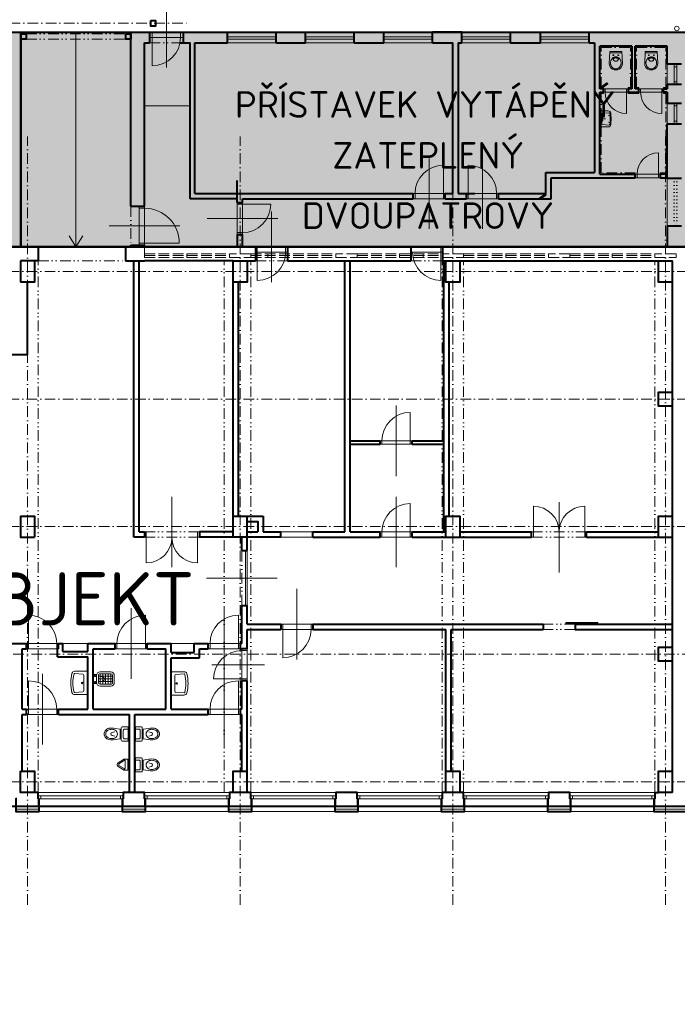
# Model space of a CAD drawing. Header units: metres. Extents: x -115250 to 1551995, y -140807 to 374743.
# Tile 146 of 205: x 91057 to 109612, y 288335 to 316128. Entities that reach past the tile are written whole.
import ezdxf

# ---------------------------------------------------------------- set-up
doc = ezdxf.new("R2010")
doc.units = ezdxf.units.M
doc.header["$LTSCALE"] = 100
for name, pattern in [('0101aČÁRKOVANÁ', [4, 3, -1]), ('0102aČERCHOVANÁ', [5.1, 3, -1, 0.1, -1]), ('0103aDVOJČERCHOVANÁ', [6.2, 3, -1, 0.1, -1, 0.1, -1]), ('DOT', [1, 0, -1, 0])]:
    doc.linetypes.add(name, pattern=pattern)
for name, color, linetype, lineweight in [('010-izolace EPS', 12, '0109IZOLACEEPS', 9), ('010-okno', 10, 'Continuous', 15), ('010-popis', 16, 'Continuous', 9), ('010-tenka', 10, 'Continuous', 15), ('010-tlusta', 10, 'Continuous', 40), ('910-dvere', 7, 'Continuous', 15), ('910-obklad', 4, '0102aČERCHOVANÁ', 15), ('910-okno', 7, 'Continuous', 15), ('910-okno nad rovinou řezu', 7, '0101aČÁRKOVANÁ', 15), ('910-osa', 8, '0102aČERCHOVANÁ', 9), ('910-popis', 3, 'Continuous', 9), ('910-tenka', 4, 'Continuous', 15), ('910-tenka nad', 4, '0103aDVOJČERCHOVANÁ', 15), ('910-tlusta', 6, 'Continuous', 40), ('910-zarizovak', 8, 'Continuous', 15), ('bourani', 7, 'Continuous', 9)]:
    doc.layers.add(name, color=color, linetype=linetype, lineweight=lineweight)
doc.layers.add('900-plocha', color=20, linetype='Continuous', lineweight=40, plot=False)
doc.styles.get("Standard").update_dxf_attribs({"font": 'isocpeur.ttf'})
doc.linetypes.add('0109IZOLACEEPS', pattern='A,1e-05,[2,atsunami.shx,S=0.4871,R=0,X=0,Y=0],-0.9742,[2,atsunami.shx,S=0.4871,R=180,X=0,Y=0],-1e-05', length=0.97422)

msp = doc.modelspace()

# ---------------------------------------------------------------- hatches: boundary and pattern name
at = {"layer": '010-popis', "transparency": 33554534}
h = msp.add_hatch(color=20, dxfattribs=at)
h.dxf.hatch_style = 1
h.paths.add_polyline_path([(32976.7, 315778), (42046.7, 315778), (42046.7, 293918), (32976.7, 293918)])
edge = h.paths.add_edge_path()
edge.add_line((91086.7, 315778), (111276.5, 315778))
edge.add_arc((111767.7, 310773.3), 5028.7, 44.06479, 95.60537, ccw=False)
edge.add_arc((110817.4, 310208.7), 6109.6, 0.55611, 41.67088, ccw=False)
edge.add_line((116926.7, 310268), (116926.7, 298418))
edge.add_line((116926.7, 298418), (110026.7, 298418))
edge.add_line((110026.7, 298418), (110026.7, 309718))
edge.add_line((110026.7, 309718), (91086.7, 309718))
edge.add_line((91086.7, 309718), (91086.7, 315778))
h = msp.add_hatch(color=150, dxfattribs=at)
h.dxf.hatch_style = 1
h.paths.add_polyline_path([(42046.7, 315778), (91086.7, 315778), (91086.7, 309718), (42046.7, 309718)])
h.paths.add_polyline_path([(51446.7, 293918), (63846.7, 293918), (63846.7, 288335.2), (51446.7, 288335.2)])
h.paths.add_polyline_path([(69746.7, 293918), (82846.7, 293918), (82846.7, 288335.2), (69746.7, 288335.2)])

# ---------------------------------------------------------------- linework, layer by layer
at = {"layer": '010-izolace EPS', "ltscale": 1.4}
for p, q in [((90946.7, 293848), (91606.7, 293848)), ((93946.7, 293848), (94606.7, 293848)), ((96946.7, 293848), (97606.7, 293848)), ((99946.7, 293848), (100606.7, 293848)), ((102946.7, 293848), (103606.7, 293848)), ((105946.7, 293848), (106606.7, 293848)), ((108946.7, 293848), (110016.7, 293848))]:
    msp.add_line(p, q, dxfattribs=at)
at = {"layer": '010-okno'}
for p, q in [((91576.7, 294218), (93976.7, 294218)), ((91576.7, 294138), (93976.7, 294138)), ((91656.7, 294218), (91656.7, 294138)), ((93896.7, 294218), (93896.7, 294138)), ((94576.7, 294218), (96976.7, 294218)), ((94576.7, 294138), (96976.7, 294138)), ((94656.7, 294218), (94656.7, 294138)), ((96896.7, 294218), (96896.7, 294138)), ((97576.7, 294218), (99976.7, 294218)), ((97576.7, 294138), (99976.7, 294138)), ((97656.7, 294218), (97656.7, 294138)), ((99896.7, 294218), (99896.7, 294138)), ((100576.7, 294218), (102976.7, 294218)), ((100576.7, 294138), (102976.7, 294138)), ((100656.7, 294218), (100656.7, 294138)), ((102896.7, 294218), (102896.7, 294138)), ((103576.7, 294218), (105976.7, 294218)), ((103576.7, 294138), (105976.7, 294138)), ((103656.7, 294218), (103656.7, 294138)), ((105896.7, 294218), (105896.7, 294138)), ((106576.7, 294218), (108976.7, 294218)), ((106576.7, 294138), (108976.7, 294138)), ((106656.7, 294218), (106656.7, 294138)), ((108896.7, 294218), (108896.7, 294138))]:
    msp.add_line(p, q, dxfattribs=at)
at = {"layer": '010-tenka'}
for p, q in [((91606.7, 293778), (93946.7, 293778)), ((94606.7, 293778), (96946.7, 293778)), ((97606.7, 293778), (99946.7, 293778)), ((100606.7, 293778), (102946.7, 293778)), ((103606.7, 293778), (105946.7, 293778)), ((106606.7, 293778), (108946.7, 293778))]:
    msp.add_line(p, q, dxfattribs=at)
at = {"layer": '010-tlusta'}
for points in [[(108976.7, 294138), (108946.7, 294138), (108946.7, 293918), (108946.7, 293778), (109863.5, 293778), (109876.7, 293778), (110016.7, 293778), (110016.7, 298418)], [(90976.7, 294138), (90946.7, 294138), (90946.7, 293918), (90946.7, 293778), (91576.7, 293778), (91606.7, 293778), (91606.7, 294138), (91576.7, 294138)], [(93976.7, 294138), (93946.7, 294138), (93946.7, 293918), (93946.7, 293778), (94576.7, 293778), (94606.7, 293778), (94606.7, 294138), (94576.7, 294138)], [(96976.7, 294138), (96946.7, 294138), (96946.7, 293918), (96946.7, 293778), (97576.7, 293778), (97606.7, 293778), (97606.7, 294138), (97576.7, 294138)], [(99976.7, 294138), (99946.7, 294138), (99946.7, 293918), (99946.7, 293778), (100576.7, 293778), (100606.7, 293778), (100606.7, 294138), (100576.7, 294138)], [(102976.7, 294138), (102946.7, 294138), (102946.7, 293918), (102946.7, 293778), (103576.7, 293778), (103606.7, 293778), (103606.7, 294138), (103576.7, 294138)], [(105976.7, 294138), (105946.7, 294138), (105946.7, 293918), (105946.7, 293778), (106576.7, 293778), (106606.7, 293778), (106606.7, 294138), (106576.7, 294138)]]:
    msp.add_lwpolyline(points, dxfattribs=at)
at = {"layer": '900-plocha'}
for points in [[(42046.7, 315778), (91086.7, 315778), (91086.7, 309718), (42046.7, 309718), (42046.7, 315778)], [(42046.7, 309718), (110026.7, 309718), (110026.7, 298418), (109876.7, 298418), (109876.7, 293918), (42046.7, 293918), (42046.7, 309718), (42046.7, 309718)]]:
    msp.add_lwpolyline(points, dxfattribs=at)
msp.add_lwpolyline([(91086.7, 315778), (111276.5, 315778, -0.2287577), (115381.1, 314270.6, -0.1813466), (116926.7, 310268), (116926.7, 298418), (110026.7, 298418), (110026.7, 309718), (91086.7, 309718), (91086.7, 315778)], format="xyb", dxfattribs=at)
at = {"layer": '910-dvere'}
for p, q in [((95195.7, 314782.3), (95195.7, 316773.7)), ((94720.7, 315778), (95670.7, 315778)), ((94795.7, 315778), (94795.7, 314828)), ((95595.7, 315778), (95595.7, 315628)), ((94720.7, 315628), (95670.7, 315628)), ((102612.7, 310222.3), (102612.7, 312213.7)), ((104112.7, 310222.3), (104112.7, 312213.7)), ((103012.7, 311068), (103012.7, 312018)), ((103712.7, 311068), (103712.7, 312018)), ((103712.7, 311068), (103712.7, 312018)), ((102162.7, 311218), (103062.7, 311218)), ((102162.7, 311068), (103062.7, 311068)), ((102212.7, 311068), (102212.7, 311218)), ((103662.7, 311218), (104562.7, 311218)), ((103662.7, 311068), (104562.7, 311068)), ((104512.7, 311068), (104512.7, 311218)), ((94426.7, 310860), (94426.7, 309768)), ((94426.7, 310805.1), (94576.7, 310805.1)), ((94576.7, 310860), (94576.7, 309768)), ((97190.7, 310968), (97190.7, 310068)), ((97190.7, 310918), (98140.7, 310918)), ((97340.7, 310968), (97340.7, 310068)), ((96345, 310518), (98336.4, 310518)), ((98160.7, 308722.3), (98160.7, 310713.7)), ((93581, 310313.1), (95572.4, 310313.1)), ((97190.7, 310118), (97340.7, 310118)), ((94426.7, 309821.1), (95560.7, 309821.1)), ((97710.7, 309718), (98610.7, 309718)), ((97760.7, 309718), (97760.7, 308768)), ((98560.7, 309718), (98560.7, 309568)), ((102090.6, 309718), (102990.6, 309718)), ((102940.6, 309718), (102940.6, 309568)), ((102940.6, 309718), (102940.6, 308768)), ((102940.6, 309718), (102940.6, 308768)), ((97710.7, 309568), (98610.7, 309568)), ((102090.6, 309568), (102990.6, 309568)), ((101676.7, 303247.3), (101676.7, 305238.7)), ((102076.7, 304143), (102076.7, 305043)), ((101226.7, 304243), (102126.7, 304243)), ((101226.7, 304143), (102126.7, 304143)), ((101276.7, 304143), (101276.7, 304243)), ((95351.7, 302663.7), (95351.7, 300672.3)), ((101676.7, 300672.3), (101676.7, 302663.7)), ((102076.7, 301518), (102076.7, 302468)), ((105551.7, 301518), (105551.7, 302393)), ((106276.7, 300522.3), (106276.7, 302513.7)), ((107001.7, 301518), (107001.7, 302393)), ((94626.7, 301668), (94626.7, 300793)), ((96076.7, 301668), (96076.7, 300793)), ((101226.7, 301668), (102126.7, 301668)), ((101276.7, 301518), (101276.7, 301668)), ((101226.7, 301518), (102126.7, 301518)), ((97426.7, 299593), (97426.7, 301143)), ((97476.7, 299593), (97476.7, 301143)), ((96331, 300368), (98322.4, 300368)), ((98876.7, 298072.3), (98876.7, 300063.7)), ((94201.7, 297522.3), (94201.7, 299513.7)), ((96826.7, 295672.3), (96826.7, 299513.7)), ((91301.7, 298368), (91301.7, 299318)), ((94601.7, 298368), (94601.7, 299318)), ((97226.7, 298368), (97226.7, 299318)), ((98426.7, 299068), (99326.7, 299068)), ((98476.7, 299068), (98476.7, 298118)), ((99276.7, 299068), (99276.7, 298918)), ((98426.7, 298918), (99326.7, 298918)), ((91251.7, 298518), (92151.7, 298518)), ((92101.7, 298368), (92101.7, 298518)), ((93751.7, 298518), (94651.7, 298518)), ((93801.7, 298368), (93801.7, 298518)), ((97276.7, 298518), (96376.7, 298518)), ((96426.7, 298368), (96426.7, 298518)), ((91251.7, 298368), (92151.7, 298368)), ((93751.7, 298368), (94651.7, 298368)), ((97276.7, 298368), (96376.7, 298368)), ((97326.7, 297468), (97326.7, 298368)), ((97476.7, 298318), (97326.7, 298318)), ((97476.7, 297468), (97476.7, 298368)), ((91701.7, 295672.3), (91701.7, 297663.7)), ((96481, 297918), (97961.7, 297918)), ((91301.7, 296518), (91301.7, 297468)), ((97476.7, 297518), (96526.7, 297518)), ((97226.7, 296518), (97226.7, 297468)), ((91251.7, 296668), (92151.7, 296668)), ((92101.7, 296518), (92101.7, 296668)), ((96376.7, 296668), (97276.7, 296668)), ((96426.7, 296518), (96426.7, 296668)), ((91251.7, 296518), (92151.7, 296518)), ((96376.7, 296518), (97276.7, 296518))]:
    msp.add_line(p, q, dxfattribs=at)
at = {"layer": '910-dvere', "color": 0, "linetype": 'Continuous'}
for p, q in [((109326.7, 314298), (109326.7, 314868)), ((109521.7, 314868), (109521.7, 314298)), ((109596.7, 314793), (109521.7, 314793)), ((109596.7, 314298), (109596.7, 314868)), ((109521.7, 314373), (109596.7, 314373)), ((108176.7, 314178), (107576.7, 314178)), ((107576.7, 314078), (108176.7, 314078)), ((108176.7, 314078), (108176.7, 313478)), ((108176.7, 314078), (108176.7, 313478)), ((109176.7, 314178), (108576.7, 314178)), ((108576.7, 314078), (109176.7, 314078)), ((109176.7, 314078), (109176.7, 313478)), ((109176.7, 314078), (109176.7, 313478)), ((109326.7, 313768), (109326.7, 313188)), ((109521.7, 313768), (109521.7, 313188)), ((109596.7, 313693), (109521.7, 313693)), ((109596.7, 313768), (109596.7, 313188)), ((109521.7, 313263), (109596.7, 313263)), ((109076.8, 311768), (109076.8, 312368)), ((109076.7, 311768), (108476.7, 311767.7)), ((108476.7, 311668), (109076.7, 311668)), ((109326.7, 310298), (109326.7, 311648))]:
    msp.add_line(p, q, dxfattribs=at)
at = {"layer": '910-dvere'}
msp.add_lwpolyline([(106469.5, 299116.8), (107369.5, 299116.8), (107369.5, 299082.5), (106469.5, 299082.5)], close=True, dxfattribs=at)
for centre, radius, start, end in [((94795.7, 315628), 800, 270, 0), ((103012.7, 311218), 800, 90, 180), ((103712.7, 311218), 800, 0, 90), ((94576.7, 309821.1), 984, 0, 90), ((97340.7, 310918), 800, 270, 0), ((97760.7, 309568), 800, 270, 0), ((102940.6, 309568), 800, 180, 270), ((102076.7, 304243), 800, 90, 180), ((102076.7, 301668), 800, 90, 180), ((105551.7, 301668), 725, 0, 90), ((107001.7, 301668), 725, 90, 180), ((94626.7, 301518), 725, 270, 0), ((96076.7, 301518), 725, 180, 270), ((91301.7, 298518), 800, 0, 90), ((94601.7, 298518), 800, 90, 180), ((97226.7, 298518), 800, 90, 180), ((98476.7, 298918), 800, 270, 0), ((97326.7, 297518), 800, 90, 180), ((91301.7, 296668), 800, 0, 90), ((97226.7, 296668), 800, 90, 180)]:
    msp.add_arc(centre, radius, start, end, dxfattribs=at)
at = {"layer": '910-dvere', "color": 0, "linetype": 'Continuous'}
for centre, start, end in [((108176.7, 314078), 180, 270), ((109176.7, 314078), 180, 270), ((109076.8, 311768), 90, 179.97157)]:
    msp.add_arc(centre, 600, start, end, dxfattribs=at)
at = {"layer": '910-obklad'}
for p, q in [((107461.7, 315343), (108291.7, 315343)), ((107461.7, 314213), (107461.7, 315343)), ((108291.7, 314213), (108291.7, 315343)), ((108461.7, 315343), (109291.7, 315343)), ((108461.7, 314213), (108461.7, 315343)), ((109291.7, 314213), (109291.7, 315343)), ((107526.7, 314213), (107461.7, 314213)), ((107526.7, 314178), (107526.7, 314213)), ((107526.7, 314078), (107526.7, 314043)), ((108226.7, 314178), (108226.7, 314213)), ((108291.7, 314213), (108226.7, 314213)), ((108226.7, 314078), (108226.7, 314043)), ((108526.7, 314213), (108461.7, 314213)), ((108526.7, 314178), (108526.7, 314213)), ((108526.7, 314078), (108526.7, 314043)), ((109226.7, 314213), (109291.7, 314213)), ((109226.7, 314178), (109226.7, 314213)), ((109226.7, 314213), (109291.7, 314213)), ((109226.7, 314178), (109226.7, 314213)), ((109226.7, 314078), (109226.7, 314043)), ((109226.7, 314078), (109226.7, 314043)), ((107461.7, 311803), (107461.7, 314043)), ((107526.7, 314043), (107461.7, 314043)), ((108526.7, 314043), (108226.7, 314043)), ((109226.7, 314043), (109291.7, 314043)), ((109226.7, 314043), (109291.7, 314043)), ((109291.7, 314043), (109291.7, 311803)), ((108426.7, 311803), (107461.7, 311803)), ((108426.7, 311768), (108426.7, 311803)), ((109126.7, 311768), (109126.7, 311803)), ((109126.7, 311768), (109126.7, 311803)), ((109126.7, 311803), (109291.7, 311803)), ((109126.7, 311803), (109291.7, 311803))]:
    msp.add_line(p, q, dxfattribs=at)
at = {"layer": '910-okno'}
for p, q in [((96919.6, 315648), (96919.8, 315648)), ((98293.6, 315648), (96919.6, 315648)), ((96919.6, 315578), (96919.8, 315578)), ((98293.6, 315578), (96919.8, 315578)), ((99123.6, 315648), (100497.6, 315648)), ((99123.6, 315578), (100497.6, 315578)), ((101327.6, 315648), (102701.6, 315648)), ((101327.6, 315578), (102701.6, 315578)), ((103531.6, 315648), (104905.6, 315648)), ((103531.6, 315578), (104905.6, 315578)), ((105755.6, 315648), (107129.6, 315648)), ((105755.6, 315578), (107129.6, 315578)), ((95776.7, 309518), (95776.7, 309418)), ((101776.7, 309518), (101776.7, 309418)), ((102440.6, 309518), (102440.6, 309418)), ((107776.7, 309518), (107776.7, 309418))]:
    msp.add_line(p, q, dxfattribs=at)
at = {"layer": '910-okno nad rovinou řezu'}
for p, q in [((94576.7, 309718), (94576.7, 309318)), ((94576.7, 309518), (96976.7, 309518)), ((94576.7, 309468), (96976.7, 309468)), ((94576.7, 309418), (96976.7, 309418)), ((97576.7, 309518), (99976.7, 309518)), ((97576.7, 309468), (99976.7, 309468)), ((97576.7, 309418), (99976.7, 309418)), ((98060.7, 309518), (98060.7, 309418)), ((100576.7, 309518), (102976.7, 309518)), ((100576.7, 309468), (102976.7, 309468)), ((100576.7, 309418), (102976.7, 309418)), ((103576.7, 309518), (105976.7, 309518)), ((103576.7, 309468), (105976.7, 309468)), ((103576.7, 309418), (105976.7, 309418)), ((104776.7, 309518), (104776.7, 309418)), ((106576.7, 309518), (108976.7, 309518)), ((106576.7, 309468), (108976.7, 309468)), ((106576.7, 309418), (108976.7, 309418))]:
    msp.add_line(p, q, dxfattribs=at)
for points in [[(96976.7, 309418), (97576.7, 309418), (97576.7, 309518), (96976.7, 309518)], [(99976.7, 309418), (100576.7, 309418), (100576.7, 309518), (99976.7, 309518)], [(102976.7, 309418), (103576.7, 309418), (103576.7, 309518), (102976.7, 309518)], [(105976.7, 309418), (106576.7, 309418), (106576.7, 309518), (105976.7, 309518)], [(108976.7, 309418), (109576.7, 309418), (109576.7, 309518), (108976.7, 309518)]]:
    msp.add_lwpolyline(points, close=True, dxfattribs=at)
at = {"layer": '910-osa'}
for p, q in [((84141.2, 316028), (95845.9, 316028)), ((91276.7, 291146.2), (91276.7, 312827.3)), ((97276.7, 291146.2), (97276.7, 312827.3)), ((103276.7, 291146.2), (103276.7, 312827.3)), ((109276.7, 291146.2), (109276.7, 312827.3)), ((103012.7, 311068), (103012.7, 311218)), ((40251.2, 309018), (114311.8, 309018)), ((40251.2, 305418), (114311.8, 305418)), ((40251.2, 301818), (114311.8, 301818)), ((90876.7, 298218), (114461.8, 298218)), ((40251.2, 294618), (114311.8, 294618))]:
    msp.add_line(p, q, dxfattribs=at)
at = {"layer": '910-tenka'}
for p, q in [((92641.7, 315778), (92641.7, 309718)), ((96919.6, 315778), (96919.8, 315778)), ((96919.6, 315778), (98293.6, 315778)), ((99123.6, 315778), (100497.6, 315778)), ((101327.6, 315778), (102701.6, 315778)), ((103531.6, 315778), (104905.6, 315778)), ((105755.6, 315778), (107129.6, 315778)), ((96919.6, 315478), (96919.8, 315478)), ((98293.6, 315478), (96919.6, 315478)), ((99123.6, 315478), (100497.6, 315478)), ((101327.6, 315478), (102701.6, 315478)), ((103531.6, 315478), (104905.6, 315478)), ((105755.6, 315478), (107129.6, 315478)), ((107526.7, 314178), (107576.7, 314178)), ((107576.7, 314078), (107526.7, 314078)), ((107576.7, 314178), (107576.7, 314078)), ((108176.7, 314078), (108176.7, 314178)), ((108176.7, 314178), (108226.7, 314178)), ((108226.7, 314078), (108176.7, 314078)), ((108526.7, 314178), (108576.7, 314178)), ((108576.7, 314078), (108526.7, 314078)), ((108576.7, 314178), (108576.7, 314078)), ((109176.7, 314078), (109176.7, 314178)), ((109176.7, 314178), (109226.7, 314178)), ((109176.7, 314078), (109176.7, 314178)), ((109176.7, 314178), (109226.7, 314178)), ((109226.7, 314078), (109176.7, 314078)), ((109226.7, 314078), (109176.7, 314078)), ((109226.7, 314078), (109226.7, 314178)), ((94576.7, 313698), (95870.7, 313698)), ((108426.7, 311768), (108476.7, 311768)), ((108476.7, 311668), (108426.7, 311668)), ((108476.7, 311768), (108476.7, 311668)), ((109076.7, 311668), (109076.7, 311768)), ((109076.7, 311768), (109126.7, 311768)), ((109126.7, 311668), (109076.7, 311668)), ((109326.7, 311768), (109126.7, 311768)), ((109126.7, 311768), (109126.7, 311668)), ((92641.7, 309718), (92448.8, 310026.1)), ((92641.7, 309718), (92834.6, 310026.1)), ((98426.7, 301668), (99326.7, 301668)), ((98426.7, 301518), (99326.7, 301518)), ((92276.7, 298518), (92976.7, 298518)), ((95326.7, 298518), (95976.7, 298518)), ((91126.7, 294318), (109276.7, 294318)), ((91576.7, 293918), (91576.7, 294138)), ((93976.7, 294138), (93976.7, 293918)), ((94576.7, 293918), (94576.7, 294138)), ((96976.7, 294138), (96976.7, 293918)), ((97576.7, 293918), (97576.7, 294138)), ((99976.7, 294138), (99976.7, 293918)), ((100576.7, 293918), (100576.7, 294138)), ((102976.7, 294138), (102976.7, 293918)), ((103576.7, 293918), (103576.7, 294138)), ((105976.7, 294138), (105976.7, 293918)), ((106576.7, 293918), (106576.7, 294138)), ((108976.7, 294138), (108976.7, 293918)), ((90976.7, 293918), (91576.7, 293918)), ((93976.7, 293918), (94576.7, 293918)), ((96976.7, 293918), (97576.7, 293918)), ((99976.7, 293918), (100576.7, 293918)), ((102976.7, 293918), (103576.7, 293918)), ((105976.7, 293918), (106576.7, 293918)), ((108976.7, 293918), (109876.7, 293918))]:
    msp.add_line(p, q, dxfattribs=at)
msp.add_circle((109597.5, 315880.7), 62.5, dxfattribs=at)
at = {"layer": '910-tenka nad', "linetype": '0103aDVOJČERCHOVANÁ'}
for p, q in [((91086.7, 315778), (94196.7, 315778)), ((91236.7, 315728), (94046.7, 315728)), ((91236.7, 315578), (94046.7, 315578)), ((94720.7, 315478), (95670.7, 315478)), ((94196.7, 310860), (94196.7, 309768)), ((91576.7, 309718), (94040.7, 309718)), ((91576.7, 294318), (91576.7, 309318)), ((91576.7, 309318), (94040.7, 309318)), ((96826.7, 294318), (96826.7, 309318)), ((97576.7, 294318), (97576.7, 309318)), ((97710.7, 309318), (98610.7, 309318)), ((102090.6, 309318), (102990.6, 309318)), ((102976.7, 294318), (102976.7, 309318)), ((103576.7, 294318), (103576.7, 309318)), ((108976.7, 294318), (108976.7, 309318)), ((94576.7, 301668), (96126.7, 301668)), ((107051.7, 301668), (105501.7, 301668)), ((94576.7, 301518), (96126.7, 301518)), ((107051.7, 301518), (105501.7, 301518)), ((97326.7, 299593), (97326.7, 301143)), ((106726.7, 299068), (105826.7, 299068)), ((106726.7, 298918), (105826.7, 298918))]:
    msp.add_line(p, q, dxfattribs=at)
at = {"layer": '910-tlusta'}
for p, q in [((84907.1, 315778), (91086.7, 315778)), ((91086.7, 309718), (91086.7, 315778)), ((94196.7, 315778), (94720.7, 315778)), ((94196.7, 310860), (94196.7, 315778)), ((94720.7, 315778), (94720.7, 315478)), ((95585.6, 315778), (96919.8, 315778)), ((95670.7, 315778), (95670.7, 315628)), ((96919.8, 315478), (96919.8, 315778)), ((98293.6, 315778), (99123.6, 315778)), ((98293.6, 315478), (98293.6, 315778)), ((98293.6, 315478), (98293.6, 315778)), ((99123.6, 315478), (99123.6, 315778)), ((100497.6, 315778), (101327.6, 315778)), ((100497.6, 315478), (100497.6, 315778)), ((101327.6, 315478), (101327.6, 315778)), ((102184, 315778), (102701.6, 315778)), ((102701.6, 315478), (102701.6, 315778)), ((103531.6, 315778), (102701.6, 315778)), ((103531.6, 315478), (103531.6, 315778)), ((104905.6, 315778), (105755.6, 315778)), ((104905.6, 315478), (104905.6, 315778)), ((105755.6, 315478), (105755.6, 315778)), ((107129.6, 315778), (109776.7, 315778)), ((107129.6, 315478), (107129.6, 315778)), ((94576.7, 315478), (94720.7, 315478)), ((94576.7, 310860), (94576.7, 315478)), ((95585.6, 315478), (95870.7, 315478)), ((95670.7, 315628), (95670.7, 315478)), ((95870.7, 311068), (95870.7, 315478)), ((96001.6, 315478), (96919.8, 315478)), ((96001.6, 311218), (96001.6, 315478)), ((98293.6, 315478), (99123.6, 315478)), ((100497.6, 315478), (101327.6, 315478)), ((102701.6, 315478), (103281.6, 315478)), ((103281.6, 311218), (103281.6, 315478)), ((103431.6, 315478), (103531.6, 315478)), ((103431.6, 315478), (103431.6, 311218)), ((104905.6, 315478), (105755.6, 315478)), ((107129.6, 315478), (107276.7, 315478)), ((107276.7, 315478), (107276.7, 311818)), ((108326.7, 315378), (107426.7, 315378)), ((107426.7, 314178), (107426.7, 315378)), ((108326.7, 315378), (108326.7, 314178)), ((109326.7, 315378), (108426.7, 315378)), ((108426.7, 314178), (108426.7, 315378)), ((109326.7, 314868), (109326.7, 315378)), ((109726.7, 314868), (109326.7, 314868)), ((107526.7, 314178), (107426.7, 314178)), ((107426.7, 311768), (107426.7, 314078)), ((107426.7, 314078), (107526.7, 314078)), ((107526.7, 314078), (107526.7, 314178)), ((108326.7, 314178), (108226.7, 314178)), ((108226.7, 314178), (108226.7, 314078)), ((108226.7, 314078), (108526.7, 314078)), ((108526.7, 314178), (108426.7, 314178)), ((108526.7, 314078), (108526.7, 314178)), ((109226.7, 314178), (109326.7, 314178)), ((109226.7, 314078), (109226.7, 314178)), ((109226.7, 314178), (109326.7, 314178)), ((109326.7, 314078), (109226.7, 314078)), ((109326.7, 314078), (109226.7, 314078)), ((109326.7, 314298), (109326.7, 314178)), ((109326.7, 314298), (109326.7, 314178)), ((109726.7, 314298), (109326.7, 314298)), ((109326.7, 314078), (109326.7, 313768)), ((109326.7, 313768), (109726.7, 313768)), ((109326.7, 312578), (109326.7, 313188)), ((109326.7, 313188), (109726.7, 313188)), ((109326.7, 311648), (109326.7, 312578)), ((97190.7, 310968), (97190.7, 311587.9)), ((105904.7, 311218), (105904.7, 311818)), ((105904.7, 311818), (107276.7, 311818)), ((106054.7, 311068), (106054.7, 311668)), ((106054.7, 311668), (107426.7, 311668)), ((107276.7, 311668), (108426.7, 311668)), ((107426.7, 311768), (108426.7, 311768)), ((108426.7, 311668), (108426.7, 311768)), ((109326.7, 311768), (109126.7, 311768)), ((109126.7, 311768), (109126.7, 311668)), ((109126.7, 311668), (109326.7, 311668)), ((109126.7, 311668), (109326.7, 311668)), ((109726.7, 311648), (109326.7, 311648)), ((97190.7, 311068), (95870.7, 311068)), ((96001.6, 311218), (102162.7, 311218)), ((97340.7, 310968), (97340.7, 311068)), ((97340.7, 311068), (102162.7, 311068)), ((102162.7, 311068), (102162.7, 311218)), ((103062.7, 311218), (103281.6, 311218)), ((103062.7, 311068), (103062.7, 311218)), ((103062.7, 311068), (103662.7, 311068)), ((103431.6, 311218), (103896.7, 311218)), ((103662.7, 311068), (103662.7, 311218)), ((104562.7, 311218), (105904.7, 311218)), ((104562.7, 311068), (104562.7, 311218)), ((104562.7, 311068), (106054.7, 311068)), ((94196.7, 310860), (94576.7, 310860)), ((97190.7, 310968), (97340.7, 310968)), ((109726.7, 310298), (109326.7, 310298)), ((109326.7, 310298), (109326.7, 309718)), ((97190.7, 310068), (97340.7, 310068)), ((97190.7, 310068), (97190.7, 309718)), ((97340.7, 309718), (97340.7, 310068)), ((91576.7, 309718), (91036.7, 309718)), ((91576.7, 309718), (91576.7, 309318)), ((94040.7, 309718), (94040.7, 309318)), ((94196.7, 309718), (94040.7, 309718)), ((94196.7, 309718), (94196.7, 309768)), ((94196.7, 309768), (94576.7, 309768)), ((94576.7, 309718), (94576.7, 309768)), ((97190.7, 309718), (94576.7, 309718)), ((97710.7, 309718), (97340.7, 309718)), ((97710.7, 309718), (97710.7, 309568)), ((102090.6, 309718), (98610.7, 309718)), ((98610.7, 309718), (98610.7, 309568)), ((102090.6, 309718), (102090.6, 309568)), ((108976.7, 309718), (102990.6, 309718)), ((102990.6, 309718), (102990.6, 309568)), ((108976.7, 309718), (109326.7, 309718)), ((97710.7, 309568), (97710.7, 309318)), ((98610.7, 309568), (98610.7, 309318)), ((102090.6, 309568), (102090.6, 309318)), ((102990.6, 309568), (102990.6, 309318)), ((91576.7, 309318), (91076.7, 309318)), ((94040.7, 309318), (94576.7, 309318)), ((94276.7, 301518), (94276.7, 309318)), ((94426.7, 301668), (94426.7, 309318)), ((97076.7, 309318), (94576.7, 309318)), ((97476.7, 309318), (97710.7, 309318)), ((98610.7, 309318), (102090.6, 309318)), ((100226.7, 301668), (100226.7, 309318)), ((100376.7, 301668), (100376.7, 309318)), ((102990.6, 309318), (109276.7, 309318)), ((103022.7, 301668), (103022.7, 309318)), ((108976.7, 309318), (109476.7, 309318)), ((109476.7, 294318), (109476.7, 309318)), ((91276.7, 306668), (91276.7, 308718)), ((97226.7, 302118), (97226.7, 308718)), ((103172.7, 302118), (103172.7, 308718)), ((91276.7, 306668), (90826.7, 306668)), ((100376.7, 304243), (101226.7, 304243)), ((100376.7, 304143), (101226.7, 304143)), ((101226.7, 304143), (101226.7, 304243)), ((102126.7, 304243), (103022.7, 304243)), ((102126.7, 304143), (102126.7, 304243)), ((102126.7, 304143), (103022.7, 304143)), ((97476.7, 301143), (97476.7, 302118)), ((94426.7, 301668), (94576.7, 301668)), ((94576.7, 301668), (94576.7, 301518)), ((97076.7, 301668), (96126.7, 301668)), ((96126.7, 301668), (96126.7, 301518)), ((97476.7, 301668), (97776.7, 301668)), ((97926.7, 301668), (98426.7, 301668)), ((98426.7, 301518), (98426.7, 301668)), ((99326.7, 301668), (100226.7, 301668)), ((99326.7, 301518), (99326.7, 301668)), ((100376.7, 301668), (101226.7, 301668)), ((101226.7, 301518), (101226.7, 301668)), ((102126.7, 301668), (103076.7, 301668)), ((102126.7, 301518), (102126.7, 301668)), ((103476.7, 301668), (105501.7, 301668)), ((105501.7, 301518), (105501.7, 301668)), ((107051.7, 301668), (109076.7, 301668)), ((107051.7, 301518), (107051.7, 301668)), ((94576.7, 301518), (94276.7, 301518)), ((98426.7, 301518), (96126.7, 301518)), ((97326.7, 301143), (97326.7, 301518)), ((99326.7, 301518), (101226.7, 301518)), ((102126.7, 301518), (105501.7, 301518)), ((107051.7, 301518), (109476.7, 301518)), ((97326.7, 301143), (97476.7, 301143)), ((97326.7, 299593), (97476.7, 299593)), ((97326.7, 298518), (97326.7, 299593)), ((97476.7, 299068), (97476.7, 299593)), ((97476.7, 299068), (98426.7, 299068)), ((98426.7, 299068), (98426.7, 298918)), ((99326.7, 299068), (105826.7, 299068)), ((99326.7, 299068), (99326.7, 298918)), ((105826.7, 299068), (105826.7, 298918)), ((106726.7, 299068), (109476.7, 299068)), ((106726.7, 299068), (106726.7, 298918)), ((97476.7, 298918), (98426.7, 298918)), ((97476.7, 298368), (97476.7, 298918)), ((99326.7, 298918), (103076.7, 298918)), ((103076.7, 294318), (103076.7, 298918)), ((103226.7, 298918), (105826.7, 298918)), ((103226.7, 294918), (103226.7, 298918)), ((106726.7, 298918), (109476.7, 298918)), ((90726.7, 298518), (91251.7, 298518)), ((91251.7, 298368), (91251.7, 298518)), ((92151.7, 298368), (92151.7, 298518)), ((92151.7, 298518), (92276.7, 298518)), ((92276.7, 298293), (92276.7, 298518)), ((92976.7, 298518), (93751.7, 298518)), ((92976.7, 298293), (92976.7, 298518)), ((93751.7, 298368), (93751.7, 298518)), ((94651.7, 298518), (95326.7, 298518)), ((94651.7, 298368), (94651.7, 298518)), ((95326.7, 298268), (95326.7, 298518)), ((95976.7, 298268), (95976.7, 298518)), ((95976.7, 298518), (96376.7, 298518)), ((96376.7, 298368), (96376.7, 298518)), ((91126.7, 296668), (91126.7, 298368)), ((91126.7, 298368), (91251.7, 298368)), ((92126.7, 298143), (92126.7, 298368)), ((92276.7, 298293), (92976.7, 298293)), ((93126.7, 298368), (93751.7, 298368)), ((93126.7, 296668), (93126.7, 298368)), ((94651.7, 298368), (95176.7, 298368)), ((95176.7, 296668), (95176.7, 298368)), ((95326.7, 298268), (95976.7, 298268)), ((96126.7, 298368), (96376.7, 298368)), ((96126.7, 298118), (96126.7, 298368)), ((97476.7, 298368), (97326.7, 298368)), ((92126.7, 298143), (92976.7, 298143)), ((92976.7, 296668), (92976.7, 298143)), ((95326.7, 298118), (96126.7, 298118)), ((95326.7, 296668), (95326.7, 298118)), ((97326.7, 296668), (97326.7, 297468)), ((97476.7, 297468), (97326.7, 297468)), ((97476.7, 294318), (97476.7, 297468)), ((91126.7, 296668), (91251.7, 296668)), ((91251.7, 296518), (91251.7, 296668)), ((92151.7, 296668), (92976.7, 296668)), ((92151.7, 296518), (92151.7, 296668)), ((93126.7, 296668), (95176.7, 296668)), ((95326.7, 296668), (96376.7, 296668)), ((96376.7, 296518), (96376.7, 296668)), ((91126.7, 294918), (91126.7, 296518)), ((91126.7, 296518), (91251.7, 296518)), ((92151.7, 296518), (94151.7, 296518)), ((94151.7, 294318), (94151.7, 296518)), ((94301.7, 296518), (96376.7, 296518)), ((94301.7, 294318), (94301.7, 296518)), ((97326.7, 294918), (97326.7, 296518)), ((108976.7, 294318), (108976.7, 294138)), ((108976.7, 294318), (109076.7, 294318))]:
    msp.add_line(p, q, dxfattribs=at)
for points in [[(94757.1, 316108), (94887.1, 316108), (94887.1, 315948), (94757.1, 315948)], [(91086.7, 315728), (91236.7, 315728), (91236.7, 315578), (91086.7, 315578)], [(94046.7, 315728), (94196.7, 315728), (94196.7, 315578), (94046.7, 315578)], [(103076.7, 309318), (103476.7, 309318), (103476.7, 308718), (103076.7, 308718)], [(91076.7, 294918), (91476.7, 294918), (91476.7, 294318), (91076.7, 294318)]]:
    msp.add_lwpolyline(points, close=True, dxfattribs=at)
for points in [[(91076.7, 309318), (91076.7, 308718)], [(91476.7, 309318), (91476.7, 308718), (91076.7, 308718)], [(97076.7, 309318), (97476.7, 309318), (97476.7, 308718), (97076.7, 308718)], [(97076.7, 301518), (97076.7, 309318)], [(109476.7, 308718), (109076.7, 308718), (109076.7, 309318)], [(109476.7, 305218), (109076.7, 305218), (109076.7, 305618), (109476.7, 305618)], [(91076.7, 302118), (91076.7, 301518), (91476.7, 301518)], [(91076.7, 302118), (91476.7, 302118), (91476.7, 301518)], [(97076.7, 302118), (97926.7, 302118)], [(97926.7, 302118), (97926.7, 301668)], [(103076.7, 301518), (103076.7, 302118), (103476.7, 302118), (103476.7, 301518)], [(109076.7, 301518), (109076.7, 302118), (109476.7, 302118)], [(97476.7, 301968), (97776.7, 301968), (97776.7, 301668)], [(97326.7, 298518), (97276.7, 298518), (97276.7, 298368), (97326.7, 298368)], [(109476.7, 298018), (109076.7, 298018), (109076.7, 298418), (109476.7, 298418)], [(97326.7, 296668), (97276.7, 296668), (97276.7, 296518), (97326.7, 296518)], [(97476.7, 294318), (97076.7, 294318), (97076.7, 294918), (97476.7, 294918)], [(103076.7, 294918), (103476.7, 294918), (103476.7, 294318), (103076.7, 294318)], [(109476.7, 294318), (109076.7, 294318), (109076.7, 294918), (109476.7, 294918)], [(91576.7, 294138), (91576.7, 294318), (91126.7, 294318)], [(94576.7, 294138), (94576.7, 294318), (93976.7, 294318), (93976.7, 294138)], [(97576.7, 294138), (97576.7, 294318), (96976.7, 294318), (96976.7, 294138)], [(100576.7, 294138), (100576.7, 294318), (99976.7, 294318), (99976.7, 294138)], [(103576.7, 294138), (103576.7, 294318), (102976.7, 294318), (102976.7, 294138)], [(106576.7, 294138), (106576.7, 294318), (105976.7, 294318), (105976.7, 294138)]]:
    msp.add_lwpolyline(points, dxfattribs=at)
at = {"layer": '910-zarizovak'}
for p, q in [((107691.7, 314893), (107706.7, 315228)), ((107706.7, 315228), (108046.7, 315228)), ((107706.7, 315188), (108046.7, 315188)), ((108061.7, 314893), (108046.7, 315228)), ((108691.7, 314893), (108706.7, 315228)), ((108706.7, 315228), (109046.7, 315228)), ((108706.7, 315188), (109046.7, 315188)), ((109061.7, 314893), (109046.7, 315228)), ((107826.7, 315128), (107786.7, 315128)), ((107806.7, 315148), (107806.7, 315108)), ((107966.7, 315128), (107926.7, 315128)), ((107946.7, 315148), (107946.7, 315108)), ((108826.7, 315128), (108786.7, 315128)), ((108806.7, 315148), (108806.7, 315108)), ((108966.7, 315128), (108926.7, 315128)), ((108946.7, 315148), (108946.7, 315108)), ((107461.7, 313103), (107461.7, 313553)), ((107461.7, 313553), (107665, 313553)), ((107461.7, 313103), (107461.7, 313553)), ((107461.7, 313103), (107461.7, 313553)), ((107461.7, 313553), (107665, 313553)), ((107461.7, 313553), (107665, 313553)), ((107511.7, 313490.3), (107675, 313503)), ((107461.7, 313379.2), (107515.8, 313379.2)), ((107461.7, 313328), (107586.6, 313328)), ((107461.7, 313276.8), (107515.8, 313276.8)), ((107478.3, 313199.1), (107478.3, 313456.9)), ((107497.3, 313260.8), (107497.3, 313395.2)), ((107665.8, 313103), (107461.7, 313103)), ((107461.7, 313103), (107665.6, 313103)), ((107665.8, 313103), (107461.7, 313103)), ((107511.7, 313165.7), (107675, 313153)), ((107665.8, 313103), (107665.8, 313103)), ((92976.7, 297735.5), (92608.8, 297735.5)), ((92839, 297657.6), (92608.8, 297675.5)), ((92976.7, 297075.5), (92976.7, 297735.5)), ((93626.7, 297718), (93326.7, 297718)), ((93626.7, 297718), (93326.7, 297718)), ((93626.7, 297718), (93326.7, 297718)), ((93626.7, 297668), (93326.7, 297668)), ((93326.7, 297668), (93326.7, 297368)), ((93401.7, 297668), (93401.7, 297368)), ((93476.7, 297668), (93476.7, 297368)), ((93551.7, 297668), (93551.7, 297368)), ((93626.7, 297718), (93626.7, 297718)), ((93626.7, 297718), (93626.7, 297718)), ((93626.7, 297718), (93626.7, 297718)), ((93626.7, 297668), (93626.7, 297368)), ((95694.6, 297723), (95326.7, 297723)), ((95326.7, 297723), (95326.7, 297063)), ((95694.6, 297663), (95464.4, 297645.1)), ((92866.7, 297183.2), (92866.7, 297627.7)), ((93126.7, 297413), (93126.7, 297623)), ((93126.7, 297623), (93126.7, 297623)), ((93126.7, 297623), (93126.7, 297413)), ((93126.7, 297413), (93126.7, 297623)), ((93126.7, 297413), (93126.7, 297413)), ((93151.7, 297648), (93231.3, 297648)), ((93231.3, 297648), (93151.7, 297648)), ((93151.7, 297648), (93151.7, 297648)), ((93151.7, 297648), (93231.3, 297648)), ((93151.7, 297388), (93151.7, 297388)), ((93151.7, 297388), (93231.3, 297388)), ((93231.3, 297388), (93151.7, 297388)), ((93231.3, 297388), (93151.7, 297388)), ((93226.7, 297618), (93226.7, 297418)), ((93226.7, 297618), (93226.7, 297618)), ((93226.7, 297618), (93226.7, 297418)), ((93226.7, 297618), (93226.7, 297618)), ((93226.7, 297618), (93226.7, 297418)), ((93226.7, 297618), (93226.7, 297618)), ((93226.7, 297618), (93226.7, 297418)), ((93226.7, 297618), (93226.7, 297618)), ((93226.7, 297618), (93226.7, 297418)), ((93231.3, 297388), (93231.3, 297388)), ((93276.7, 297618), (93276.7, 297418)), ((93676.7, 297593), (93276.7, 297593)), ((93676.7, 297518), (93276.7, 297518)), ((93676.7, 297443), (93276.7, 297443)), ((93413.6, 297566.7), (93333.1, 297584.2)), ((93413.6, 297469.3), (93333.1, 297451.8)), ((93676.7, 297418), (93676.7, 297618)), ((93726.7, 297418), (93726.7, 297618)), ((93726.7, 297418), (93726.7, 297618)), ((93726.7, 297418), (93726.7, 297618)), ((93726.7, 297418), (93726.7, 297418)), ((93726.7, 297418), (93726.7, 297418)), ((93726.7, 297418), (93726.7, 297418)), ((95436.7, 297615.2), (95436.7, 297170.7)), ((92608.8, 297135.5), (92839, 297153.3)), ((93326.7, 297368), (93626.7, 297368)), ((93326.7, 297318), (93326.7, 297318)), ((93326.7, 297318), (93626.7, 297318)), ((93326.7, 297318), (93326.7, 297318)), ((93326.7, 297318), (93626.7, 297318)), ((93326.7, 297318), (93326.7, 297318)), ((93326.7, 297318), (93626.7, 297318)), ((95464.4, 297140.8), (95694.6, 297123)), ((92608.8, 297075.5), (92976.7, 297075.5)), ((95326.7, 297063), (95694.6, 297063)), ((93667.4, 296010.2), (93739.9, 296025.9)), ((93746.5, 296124.4), (93894.2, 296101.7)), ((93894.2, 296101.7), (93894.2, 295831)), ((93924.1, 295789.9), (93924.1, 296142.7)), ((93946.5, 296165.2), (94115.4, 296165.2)), ((93980.2, 296067), (93980.2, 296058.9)), ((93980.2, 296058.9), (93980.2, 295873.8)), ((94020.4, 296104.3), (94115.4, 296104.6)), ((94115.4, 296165.2), (94115.4, 295767.5)), ((94491.8, 296165.2), (94323, 296165.2)), ((94323, 296165.2), (94323, 295767.5)), ((94418, 296104.3), (94323, 296104.6)), ((94458.2, 296067), (94458.2, 296058.9)), ((94458.2, 296058.9), (94458.2, 295873.8)), ((94514.3, 295789.9), (94514.3, 296142.7)), ((94691.9, 296124.4), (94544.2, 296101.7)), ((94544.2, 296101.7), (94544.2, 295831)), ((94770.9, 296010.2), (94698.4, 296025.9)), ((93667.4, 295922.5), (93739.9, 295906.7)), ((93746.5, 295808.3), (93894.2, 295831)), ((93946.5, 295767.5), (94115.4, 295767.5)), ((93980.2, 295865.6), (93980.2, 295873.8)), ((94020.4, 295828.4), (94115.4, 295828.1)), ((94418, 295828.4), (94323, 295828.1)), ((94491.8, 295767.5), (94323, 295767.5)), ((94458.2, 295865.6), (94458.2, 295873.8)), ((94691.9, 295808.3), (94544.2, 295831)), ((94770.9, 295922.5), (94698.4, 295906.7)), ((94491.8, 295291), (94323, 295291)), ((94323, 295291), (94323, 294893.3)), ((94418, 295230.1), (94323, 295230.4)), ((94458.2, 295192.8), (94458.2, 295184.7)), ((94458.2, 295184.7), (94458.2, 294999.6)), ((94514.3, 294915.7), (94514.3, 295268.5)), ((94691.9, 295250.2), (94544.2, 295227.5)), ((94544.2, 295227.5), (94544.2, 294956.8)), ((94418, 294954.2), (94323, 294953.9)), ((94491.8, 294893.3), (94323, 294893.3)), ((94458.2, 294991.4), (94458.2, 294999.6)), ((94691.9, 294934.1), (94544.2, 294956.8)), ((94770.9, 295136), (94698.4, 295151.7)), ((94770.9, 295048.3), (94698.4, 295032.5))]:
    msp.add_line(p, q, dxfattribs=at)
for points in [[(107876.7, 315078, -0.055486), (107906, 315074.7, -0.0543468), (107934.1, 315065, -0.052356), (107960, 315049.3, -0.0499612), (107982.8, 315028.2, -0.0476012), (108001.4, 315002.4, -0.0456118), (108015.3, 314973, -0.0441922), (108023.8, 314941.1, -0.0434625), (108026.7, 314908, -0.0434625), (108023.8, 314874.8, -0.0441916), (108015.3, 314842.9, -0.0456072), (108001.4, 314813.5, -0.0476011), (107982.8, 314787.8, -0.0499612), (107960, 314766.6, -0.0523559), (107934.1, 314750.9, -0.0543466), (107906, 314741.2, -0.055486), (107876.7, 314738, -0.0554859), (107847.4, 314741.2, -0.0543468), (107819.3, 314750.9, -0.0523564), (107793.4, 314766.6, -0.0499586), (107770.6, 314787.8, -0.0476013), (107752, 314813.5, -0.0456069), (107738.1, 314842.9, -0.0441918), (107729.6, 314874.8, -0.0434626), (107726.7, 314908, -0.0434627), (107729.6, 314941.1, -0.0441923), (107738.1, 314973, -0.0456118), (107752, 315002.4, -0.0476014), (107770.6, 315028.2, -0.0499586), (107793.4, 315049.3, -0.0523564), (107819.3, 315065, -0.0543466), (107847.4, 315074.7, -0.055486), (107876.7, 315078)], [(108876.7, 315078, -0.055486), (108906, 315074.7, -0.0543468), (108934.1, 315065, -0.052356), (108960, 315049.3, -0.0499612), (108982.8, 315028.2, -0.0476012), (109001.4, 315002.4, -0.0456118), (109015.3, 314973, -0.0441922), (109023.8, 314941.1, -0.0434625), (109026.7, 314908, -0.0434625), (109023.8, 314874.8, -0.0441916), (109015.3, 314842.9, -0.0456072), (109001.4, 314813.5, -0.0476011), (108982.8, 314787.8, -0.0499612), (108960, 314766.6, -0.0523559), (108934.1, 314750.9, -0.0543466), (108906, 314741.2, -0.055486), (108876.7, 314738, -0.0554859), (108847.4, 314741.2, -0.0543468), (108819.3, 314750.9, -0.0523564), (108793.4, 314766.6, -0.0499586), (108770.6, 314787.8, -0.0476013), (108752, 314813.5, -0.0456069), (108738.1, 314842.9, -0.0441918), (108729.6, 314874.8, -0.0434626), (108726.7, 314908, -0.0434627), (108729.6, 314941.1, -0.0441923), (108738.1, 314973, -0.0456118), (108752, 315002.4, -0.0476014), (108770.6, 315028.2, -0.0499586), (108793.4, 315049.3, -0.0523564), (108819.3, 315065, -0.0543466), (108847.4, 315074.7, -0.055486), (108876.7, 315078)]]:
    msp.add_lwpolyline(points, format="xyb", close=True, dxfattribs=at)
for points in [[(107956.4, 315051.7, -0.0431809), (107956.2, 315034.3, -0.0435843), (107952.9, 315017.2, -0.0446426), (107946.8, 315001.2, -0.0462772), (107938, 314986.8, -0.0483255), (107927, 314974.6, -0.0505587), (107914, 314965, -0.0525991), (107899.7, 314958.4, -0.0540587), (107884.4, 314955, -0.0545847), (107869, 314955, -0.0540589), (107853.7, 314958.4, -0.0526065), (107839.4, 314965, -0.0505587), (107826.4, 314974.6, -0.0483253), (107815.4, 314986.8, -0.0462773), (107806.6, 315001.2, -0.0446426), (107800.5, 315017.2, -0.0435843), (107797.2, 315034.3, -0.0431809), (107796.9, 315051.7)], [(107800.8, 315016.4, -0.0514097), (107820.3, 315031.6, -0.0542309), (107842, 315042, -0.0562901), (107865, 315047.3, -0.0570516), (107888.4, 315047.3, -0.0562876), (107911.4, 315042, -0.0542309), (107933.1, 315031.6, -0.0514055), (107952.6, 315016.4)], [(108956.4, 315051.7, -0.0431809), (108956.2, 315034.3, -0.0435843), (108952.9, 315017.2, -0.0446426), (108946.8, 315001.2, -0.0462772), (108938, 314986.8, -0.0483255), (108927, 314974.6, -0.0505587), (108914, 314965, -0.0525991), (108899.7, 314958.4, -0.0540587), (108884.4, 314955, -0.0545847), (108869, 314955, -0.0540589), (108853.7, 314958.4, -0.0526065), (108839.4, 314965, -0.0505587), (108826.5, 314974.6, -0.0483253), (108815.4, 314986.8, -0.0462773), (108806.6, 315001.2, -0.0446426), (108800.5, 315017.2, -0.0435843), (108797.2, 315034.3, -0.0431809), (108796.9, 315051.7)], [(108800.8, 315016.4, -0.0514097), (108820.3, 315031.6, -0.0542309), (108842, 315042, -0.0562901), (108865, 315047.3, -0.0570516), (108888.4, 315047.3, -0.0562876), (108911.4, 315042, -0.0542309), (108933.1, 315031.6, -0.0514055), (108952.6, 315016.4)], [(94108.9, 295255.2), (94011.9, 295255.2, 0.1384177), (93985.8, 295247.9), (93834.8, 295155.2, 0.2608407), (93810.9, 295112.6), (93810.9, 295100.5), (93810.9, 295088.4, 0.2608407), (93834.8, 295045.8), (93985.8, 294953.2, 0.1384177), (94011.9, 294945.8), (94108.9, 294945.8), (94108.9, 295255.2)], [(93850.9, 295100.5), (93850.9, 295112.6, -0.2608407), (93855.7, 295121.1), (94006.7, 295213.8, -0.1384177), (94011.9, 295215.2), (94028.7, 295215.2)], [(94030.9, 295100.5), (94030.9, 295196.5, 0.1021129), (94024.2, 295229.1, 0.4643624), (94005.4, 295234.8, 0.2764677)], [(93850.9, 295100.5), (93850.9, 295088.4, 0.2608407), (93855.7, 295079.9), (94006.7, 294987.3, 0.1384177), (94011.9, 294985.8), (94028.7, 294985.8)], [(94030.9, 295100.5), (94030.9, 295004.5, -0.1021129), (94024.2, 294972, -0.4643624), (94005.4, 294966.3, -0.2764677)]]:
    msp.add_lwpolyline(points, format="xyb", dxfattribs=at)
for centre, radius in [((107806.7, 315128), 10), ((107946.7, 315128), 10), ((108806.7, 315128), 10), ((108946.7, 315128), 10), ((92816.7, 297405.5), 20), ((93182.3, 297601.3), 16.7), ((93182.3, 297434.7), 16.7), ((95486.7, 297393), 20)]:
    msp.add_circle(centre, radius, dxfattribs=at)
for centre, radius, start, end in [((107876.7, 314893), 185, 180, 0.00001), ((108876.7, 314893), 185, 180, 0.00001), ((107665.8, 313486.3), 66.7, 0.00334, 90.64351), ((107665, 313485.5), 67.5, 3.95769, 90.00527), ((107675, 313463), 40, 4.32028, 90.00445), ((107511.7, 313456.9), 33.3, 90, 180.00001), ((107665, 313485.5), 67.5, 269.99276, 356.04481), ((107665.9, 313169.2), 66.3, 44.83425, 90.08909), ((106364.8, 313326.9), 1357.2, 0.0448, 5.88133), ((106364.8, 313329.1), 1357.2, 354.11868, 359.95521), ((106312.6, 313328.6), 1429.1, 359.96712, 6.80597), ((106312.7, 313328.6), 1429, 353.1938, 0.03267), ((106357.8, 313329.5), 1383.9, 353.36793, 6.66755), ((106357.8, 313329.3), 1383.9, 0.0036, 6.67333), ((106357.8, 313329.5), 1383.9, 353.32672, 359.99634), ((107511.7, 313199.1), 33.3, 180, 270), ((107665.8, 313169.7), 66.7, 269.78718, 359.98935), ((107665.9, 313169.3), 66.3, 269.90857, 315.16838), ((107675, 313193), 40, 269.99556, 355.67973), ((107666.4, 313169.5), 66.1, 8.89534, 45.23765), ((107666.4, 313169.5), 66.1, 314.76429, 351.10341), ((93566.7, 297405.5), 1070, 165.37301, 194.62699), ((92608.8, 297655.5), 80, 90, 165.37301), ((93566.7, 297405.5), 1010, 165.37301, 194.62699), ((92608.8, 297655.5), 20, 90, 165.37301), ((93326.7, 297618), 100, 90.00355, 180.01777), ((93326.7, 297618), 100, 90.00355, 180.01777), ((93326.7, 297618), 100, 90.00355, 180.01777), ((93326.7, 297618), 50, 89.9929, 179.99291), ((93626.7, 297618), 100, 359.98223, 89.99645), ((93626.7, 297618), 100, 359.98223, 89.99645), ((93626.7, 297618), 100, 359.98223, 89.99645), ((93626.7, 297618), 50, 0.00711, 90.0071), ((95694.6, 297643), 80, 14.62699, 90), ((95694.6, 297643), 20, 14.62699, 90), ((94736.7, 297393), 1070, 345.37301, 14.62699), ((92836.7, 297627.7), 30, 0, 85.56587), ((93151.7, 297623), 25, 90, 180.00001), ((93151.7, 297623), 25, 90, 180.00001), ((93151.7, 297623), 25, 180, 270), ((93151.7, 297413), 25, 90, 180.00001), ((93151.7, 297413), 25, 180, 270), ((93151.7, 297413), 25, 180, 270), ((93326.7, 297618), 100, 162.52863, 179.98624), ((93326.7, 297618), 100, 162.52901, 179.9858), ((93326.7, 297418), 100, 180.01377, 197.47138), ((93326.7, 297418), 100, 180.00355, 270.00356), ((93326.7, 297418), 100, 180.01421, 197.47101), ((93326.7, 297418), 100, 180.00355, 270.00356), ((93326.7, 297418), 100, 180.00355, 270.00356), ((93326.7, 297418), 50, 180.00711, 270.00711), ((93403.1, 297518), 49.9, 282.25774, 77.74227), ((93626.7, 297418), 100, 269.99644, 359.99645), ((93626.7, 297418), 100, 269.99644, 359.99645), ((93626.7, 297418), 100, 269.99644, 359.99645), ((93626.7, 297418), 50, 269.99289, 359.9929), ((95466.7, 297615.2), 30, 94.43413, 180), ((94736.7, 297393), 1010, 345.37301, 14.62699), ((92608.8, 297155.5), 80, 194.62699, 270), ((92608.8, 297155.5), 20, 194.62699, 270), ((92836.7, 297183.2), 30, 274.43413, 0), ((95466.7, 297170.7), 30, 180, 265.56587), ((95694.6, 297143), 20, 270, 345.37301), ((95694.6, 297143), 80, 270, 345.37301), ((93580.9, 295966.3), 141.9, 140.33588, 180), ((93619.8, 295947.3), 184.3, 103.64169, 143.4943), ((93617.6, 295966.3), 133.4, 152.39507, 180), ((93617.6, 295940), 147.5, 106.28571, 143.29414), ((93656.8, 295730.9), 403.6, 77.15969, 101.49154), ((93654.6, 295894.2), 203.1, 81.99087, 112.67311), ((93677, 295966.3), 44.9, 102.25755, 257.74178), ((93680.3, 295968.3), 127, 26.62495, 88.86315), ((93708.4, 295960.5), 107.3, 4.18975, 37.13811), ((93946.5, 296142.7), 22.4, 90.00001, 180), ((94017.6, 296067), 37.4, 85.66929, 180), ((94420.8, 296067), 37.4, 360, 94.33071), ((94491.8, 296142.7), 22.4, 360, 89.99999), ((94730, 295960.5), 107.3, 142.86189, 175.81025), ((94758, 295968.3), 127, 91.13685, 153.37505), ((94781.6, 295730.9), 403.6, 78.50846, 102.84031), ((94783.8, 295894.2), 203.1, 67.32689, 98.00913), ((94761.4, 295966.3), 44.9, 282.25822, 77.74245), ((94818.5, 295947.3), 184.3, 36.5057, 76.35831), ((94820.7, 295940), 147.5, 36.70586, 73.71429), ((94820.7, 295966.3), 133.4, 360, 27.60493), ((94857.4, 295966.3), 141.9, 360, 39.66412), ((93580.9, 295966.3), 141.9, 180, 219.66413), ((93619.8, 295985.4), 184.3, 216.50571, 256.35832), ((93617.6, 295966.3), 133.4, 180.00001, 207.60494), ((93617.6, 295992.7), 147.5, 216.70586, 253.71431), ((93654.6, 296038.5), 203.1, 247.3269, 278.00915), ((93656.8, 296201.8), 403.6, 258.50847, 282.84034), ((93680.3, 295964.4), 127, 271.13689, 333.37507), ((93708.4, 295972.2), 107.3, 322.86191, 355.81028), ((93946.5, 295789.9), 22.4, 180, 270), ((94017.6, 295865.6), 37.4, 180.00003, 274.33073), ((94420.8, 295865.6), 37.4, 265.66927, 359.99997), ((94491.8, 295789.9), 22.4, 270, 360), ((94730, 295972.2), 107.3, 184.18972, 217.13809), ((94758, 295964.4), 127, 206.62493, 268.86311), ((94781.6, 296201.8), 403.6, 257.15966, 281.49153), ((94783.8, 296038.5), 203.1, 261.99085, 292.6731), ((94818.5, 295985.4), 184.3, 283.64168, 323.49429), ((94820.7, 295992.7), 147.5, 286.28569, 323.29414), ((94820.7, 295966.3), 133.4, 332.39506, 359.99999), ((94857.4, 295966.3), 141.9, 320.33587, 360), ((94420.8, 295192.8), 37.4, 360, 94.33071), ((94491.8, 295268.5), 22.4, 360, 89.99999), ((94758, 295094.1), 127, 91.13685, 153.37505), ((94781.6, 294856.7), 403.6, 78.50846, 102.84031), ((94783.8, 295020), 203.1, 67.32689, 98.00913), ((94818.5, 295073.1), 184.3, 36.5057, 76.35831), ((94820.7, 295065.8), 147.5, 36.70586, 73.71429), ((94857.4, 295092.1), 141.9, 360, 39.66412), ((94420.8, 294991.4), 37.4, 265.66927, 359.99997), ((94491.8, 294915.7), 22.4, 270, 360), ((94730, 295086.3), 107.3, 142.86189, 175.81025), ((94730, 295098), 107.3, 184.18972, 217.13809), ((94758, 295090.2), 127, 206.62493, 268.86311), ((94781.6, 295327.6), 403.6, 257.15966, 281.49153), ((94783.8, 295164.3), 203.1, 261.99085, 292.6731), ((94761.4, 295092.1), 44.9, 282.25822, 77.74245), ((94818.5, 295111.2), 184.3, 283.64168, 323.49429), ((94820.7, 295118.5), 147.5, 286.28569, 323.29414), ((94820.7, 295092.1), 133.4, 360, 27.60493), ((94820.7, 295092.1), 133.4, 332.39506, 359.99999), ((94857.4, 295092.1), 141.9, 320.33587, 360)]:
    msp.add_arc(centre, radius, start, end, dxfattribs=at)
at = {"layer": 'bourani', "color": 0, "linetype": 'DOT'}
for p, q in [((109526.7, 311648), (109526.7, 310298)), ((109596.7, 311648), (109596.7, 310298)), ((109596.7, 310373), (109526.7, 310373))]:
    msp.add_line(p, q, dxfattribs=at)

# ---------------------------------------------------------------- texts
at = {"layer": '910-popis'}
for s, height, p in [('PŘÍSTAVEK VYTÁPĚNÝ', 750, (97131.1, 313359.5)), ('ZATEPLENÝ', 750, (99878.4, 311923.6)), ('DVOUPATROVÝ', 750, (99019.3, 310222.9)), ('ZATEPLOVANÝ DVOUPATROVÝ HLAVNÍ OBJEKT', 1500, (51331.3, 299030.3))]:
    msp.add_text(s, height=height, dxfattribs=at).set_placement(p)

doc.saveas('drawing.dxf')
